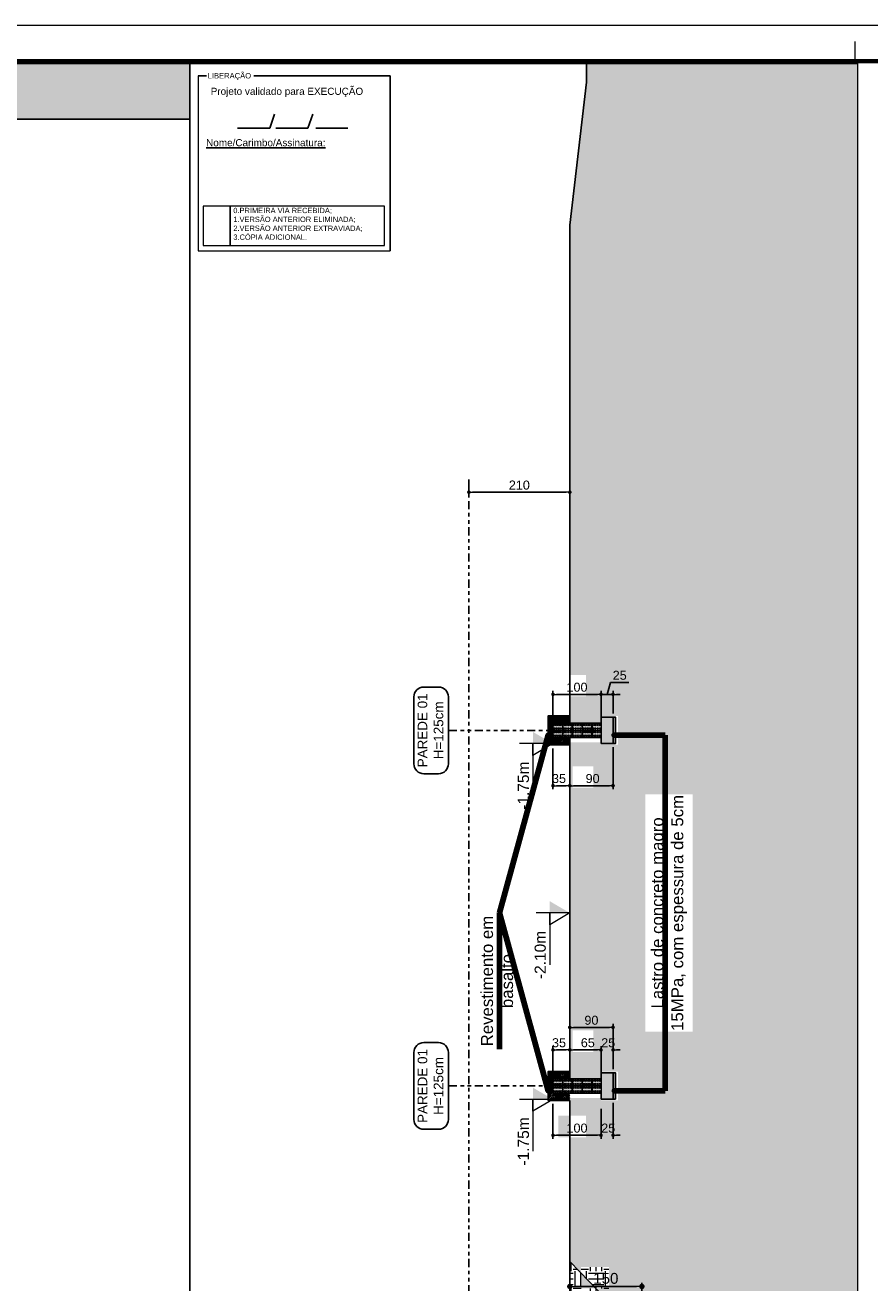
# Model space of a CAD drawing. Header units: millimetres. Extents: x 83 to 471, y -739 to 93.
# Tile 134 of 185: x 171 to 195, y -221 to -186. Entities that reach past the tile are written whole.
import ezdxf
from ezdxf.enums import TextEntityAlignment as Align

# ---------------------------------------------------------------- set-up
doc = ezdxf.new("R2010")
doc.units = ezdxf.units.MM
doc.linetypes.add('CYPE_RAYAPUNTOPUNTO', pattern=[0.45, 0.225, -0.075, 0, -0.075, 0, -0.075])
for name, color, linetype, lineweight in [('.', 7, 'Continuous', 5), ('__MAGNUS.Cota', 30, 'Continuous', 9), ('__MAGNUS.Margem', 7, 'Continuous', 70), ('__MAGNUS.Selo', 7, 'Continuous', 30), ('CORTE - RAMPA', 7, 'Continuous', 0), ('CORTE_COTAS_DAS_PLANTAS', 7, 'Continuous', 9), ('COTAS', 250, 'Continuous', 5), ('FUN_COTAS', 7, 'Continuous', 0), ('PA_NUM_ALTUR', 7, 'Continuous', 9), ('PECA_COMPLETA', 7, 'Continuous', 0), ('VIG_HATCH', 7, 'Continuous', 0)]:
    doc.layers.add(name, color=color, linetype=linetype, lineweight=lineweight)
doc.styles.add('Arial', font='arial.ttf')
doc.styles.add('Arial Narrow', font='ARIALN.TTF')
doc.dimstyles.new('Copy of UM_75.000000', dxfattribs={"dimtxt": 0.3, "dimasz": 0.15, "dimexe": 0.1, "dimexo": 0.3, "dimgap": 0.07, "dimtad": 1, "dimdec": 0, "dimlfac": 75, "dimzin": 0, "dimdsep": 46, "dimtxsty": 'Arial', "dimblk": 'DOT', "dimcen": 0.09, "dimdle": 0.1, "dimclrd": 30, "dimclre": 30, "dimclrt": 7, "dimadec": 1, "dimazin": 2, "dimtfac": 1, "dimtdec": 0, "dimtofl": 0, "dimtmove": 0, "dimatfit": 3, "dimldrblk": 'DOT', "dimfxl": 1, "dimtolj": 1, "dimarcsym": 0})

# ---------------------------------------------------------------- blocks, each defined once
blk = doc.blocks.new('*U1863')
at = {"layer": '__MAGNUS.Margem', "lineweight": 9}
blk.add_line((-1005.92, 828.72), (183.08, 828.72), dxfattribs=at)
at = {"layer": '__MAGNUS.Margem', "linetype": 'Continuous', "lineweight": 9}
blk.add_line((-1.92, 824.21), (-1.92, 818.72), dxfattribs=at)
at = {"layer": '__MAGNUS.Margem', "linetype": 'Continuous'}
blk.add_line((-980.92, 818.72), (173.08, 818.72), dxfattribs=at)
at = {"layer": '__MAGNUS.Selo', "style": 'Arial Narrow', "width": 1}
for tag, height, p in [('PROPRIETÁRIO', 3.4, (17.21, 48.91)), ('EDIFICAÇÃORESIDENCIAL', 3.4, (17.21, 40.61)), ('ESTRUTURAL', 3.4, (17.8, 20.69)), ('ANTEPROJETO', 2.43, (111.69, 13.5)), ('ARQ01/01', 5.5, (139.44, 9.5)), ('INDICADA', 2.43, (111.53, 8))]:
    blk.add_attdef(tag, text='', height=height, dxfattribs=at).set_placement(p, align=Align.MIDDLE_LEFT)
at = {"layer": '__MAGNUS.Selo', "lineweight": 30, "flags": 104}
for tag, p in [('ENDEREÇODAOBRA', (17.21, 33.54)), ('ENDEREÇODAOBRA', (17.21, 27.87)), ('TÍTULO', (17.21, 10.8))]:
    blk.add_attdef(tag, text='', height=3.4, dxfattribs=at).set_placement(p, align=Align.MIDDLE_LEFT)
blk = doc.blocks.new('_DOT')
at = {"layer": '__MAGNUS.Cota', "linetype": 'ByBlock'}
blk.add_line((-0.5, 0), (-1, 0), dxfattribs=at)
at = {"layer": '__MAGNUS.Cota', "linetype": 'ByBlock', "const_width": 0.5}
blk.add_lwpolyline([(-0.25, 0, 1), (0.25, 0, 1)], format="xyb", close=True, dxfattribs=at)
blk = doc.blocks.new('*D5159')
at = {"layer": 'COTAS', "color": 30, "lineweight": -2}
for p, q in [((10.542, 33.009), (10.542, 33.876)), ((11.408, 33.142), (11.408, 33.876)), ((10.642, 33.776), (11.308, 33.776))]:
    blk.add_line(p, q, dxfattribs=at)
at = {"layer": 'Defpoints', "color": 0}
for p in [(11.408, 33.776), (10.542, 32.909), (11.408, 33.042)]:
    blk.add_point(p, dxfattribs=at)
at = {"layer": 'COTAS', "color": 30, "linetype": 'ByBlock', "lineweight": -2, "xscale": 0.1, "yscale": 0.1, "zscale": 0.1, "rotation": 180}
blk.add_blockref('_DOT', (10.542, 33.776), dxfattribs=at)
at = {"layer": 'COTAS', "color": 30, "linetype": 'ByBlock', "lineweight": -2, "xscale": 0.1, "yscale": 0.1, "zscale": 0.1}
blk.add_blockref('_DOT', (11.408, 33.776), dxfattribs=at)
at = {"layer": 'COTAS', "color": 7, "insert": (11.042, 33.973), "char_height": 0.25, "attachment_point": 5, "style": 'Arial'}
blk.add_mtext('\\A1;65', dxfattribs=at)
blk = doc.blocks.new('*D5160')
at = {"layer": 'COTAS', "color": 30, "lineweight": -2}
for p, q in [((10.075, 32.275), (10.075, 31.308)), ((11.408, 32.141), (11.408, 31.308)), ((10.175, 31.408), (11.308, 31.408))]:
    blk.add_line(p, q, dxfattribs=at)
at = {"layer": 'Defpoints', "color": 0}
for p in [(10.075, 32.375), (11.408, 32.241), (11.408, 31.408)]:
    blk.add_point(p, dxfattribs=at)
at = {"layer": 'COTAS', "color": 30, "linetype": 'ByBlock', "lineweight": -2, "xscale": 0.1, "yscale": 0.1, "zscale": 0.1, "rotation": 180}
blk.add_blockref('_DOT', (10.075, 31.408), dxfattribs=at)
at = {"layer": 'COTAS', "color": 30, "linetype": 'ByBlock', "lineweight": -2, "xscale": 0.1, "yscale": 0.1, "zscale": 0.1}
blk.add_blockref('_DOT', (11.408, 31.408), dxfattribs=at)
at = {"layer": 'COTAS', "color": 7, "insert": (10.742, 31.605), "char_height": 0.25, "attachment_point": 5, "style": 'Arial'}
blk.add_mtext('\\A1;100', dxfattribs=at)
blk = doc.blocks.new('*D5161')
at = {"layer": 'COTAS', "color": 30, "lineweight": -2}
for p, q in [((10.542, 42.343), (10.542, 41.007)), ((11.742, 42.176), (11.742, 41.007)), ((10.642, 41.107), (11.642, 41.107))]:
    blk.add_line(p, q, dxfattribs=at)
at = {"layer": 'Defpoints', "color": 0}
for p in [(10.542, 42.443), (11.742, 42.276), (11.742, 41.107)]:
    blk.add_point(p, dxfattribs=at)
at = {"layer": 'COTAS', "color": 30, "linetype": 'ByBlock', "lineweight": -2, "xscale": 0.1, "yscale": 0.1, "zscale": 0.1, "rotation": 180}
blk.add_blockref('_DOT', (10.542, 41.107), dxfattribs=at)
at = {"layer": 'COTAS', "color": 30, "linetype": 'ByBlock', "lineweight": -2, "xscale": 0.1, "yscale": 0.1, "zscale": 0.1}
blk.add_blockref('_DOT', (11.742, 41.107), dxfattribs=at)
at = {"layer": 'COTAS', "color": 7, "insert": (11.175, 41.304), "char_height": 0.25, "attachment_point": 5, "style": 'Arial'}
blk.add_mtext('\\A1;90', dxfattribs=at)
blk = doc.blocks.new('*D5162')
at = {"layer": 'COTAS', "color": 30, "lineweight": -2}
for p, q in [((10.075, 42.875), (10.075, 43.739)), ((10.175, 43.639), (11.308, 43.639)), ((11.408, 43.009), (11.408, 43.739))]:
    blk.add_line(p, q, dxfattribs=at)
at = {"layer": 'Defpoints', "color": 0}
for p in [(11.408, 43.639), (10.075, 42.775), (11.408, 42.909)]:
    blk.add_point(p, dxfattribs=at)
at = {"layer": 'COTAS', "color": 30, "linetype": 'ByBlock', "lineweight": -2, "xscale": 0.1, "yscale": 0.1, "zscale": 0.1, "rotation": 180}
blk.add_blockref('_DOT', (10.075, 43.639), dxfattribs=at)
at = {"layer": 'COTAS', "color": 30, "linetype": 'ByBlock', "lineweight": -2, "xscale": 0.1, "yscale": 0.1, "zscale": 0.1}
blk.add_blockref('_DOT', (11.408, 43.639), dxfattribs=at)
at = {"layer": 'COTAS', "color": 7, "insert": (10.742, 43.837), "char_height": 0.25, "attachment_point": 5, "style": 'Arial'}
blk.add_mtext('\\A1;100', dxfattribs=at)
blk = doc.blocks.new('*D5163')
at = {"layer": 'COTAS', "color": 30, "lineweight": -2}
for p, q in [((10.075, 33.009), (10.075, 33.876)), ((10.542, 33.142), (10.542, 33.876)), ((10.175, 33.776), (10.442, 33.776))]:
    blk.add_line(p, q, dxfattribs=at)
at = {"layer": 'Defpoints', "color": 0}
for p in [(10.542, 33.776), (10.075, 32.909), (10.542, 33.042)]:
    blk.add_point(p, dxfattribs=at)
at = {"layer": 'COTAS', "color": 30, "linetype": 'ByBlock', "lineweight": -2, "xscale": 0.1, "yscale": 0.1, "zscale": 0.1, "rotation": 180}
blk.add_blockref('_DOT', (10.075, 33.776), dxfattribs=at)
at = {"layer": 'COTAS', "color": 30, "linetype": 'ByBlock', "lineweight": -2, "xscale": 0.1, "yscale": 0.1, "zscale": 0.1}
blk.add_blockref('_DOT', (10.542, 33.776), dxfattribs=at)
at = {"layer": 'COTAS', "color": 7, "insert": (10.242, 33.973), "char_height": 0.25, "attachment_point": 5, "style": 'Arial'}
blk.add_mtext('\\A1;35', dxfattribs=at)
blk = doc.blocks.new('*D5164')
at = {"layer": 'COTAS', "color": 30, "lineweight": -2}
for p, q in [((10.075, 42.142), (10.075, 41.007)), ((10.542, 42.009), (10.542, 41.007)), ((10.175, 41.107), (10.442, 41.107))]:
    blk.add_line(p, q, dxfattribs=at)
at = {"layer": 'Defpoints', "color": 0}
for p in [(10.075, 42.242), (10.542, 42.109), (10.542, 41.107)]:
    blk.add_point(p, dxfattribs=at)
at = {"layer": 'COTAS', "color": 30, "linetype": 'ByBlock', "lineweight": -2, "xscale": 0.1, "yscale": 0.1, "zscale": 0.1, "rotation": 180}
blk.add_blockref('_DOT', (10.075, 41.107), dxfattribs=at)
at = {"layer": 'COTAS', "color": 30, "linetype": 'ByBlock', "lineweight": -2, "xscale": 0.1, "yscale": 0.1, "zscale": 0.1}
blk.add_blockref('_DOT', (10.542, 41.107), dxfattribs=at)
at = {"layer": 'COTAS', "color": 7, "insert": (10.242, 41.304), "char_height": 0.25, "attachment_point": 5, "style": 'Arial'}
blk.add_mtext('\\A1;35', dxfattribs=at)
blk = doc.blocks.new('*D5165')
at = {"layer": 'COTAS', "color": 30, "lineweight": -2}
for p, q in [((7.742, 49.5), (7.742, 49.148)), ((7.842, 49.248), (10.442, 49.248)), ((10.542, 49.5), (10.542, 49.148))]:
    blk.add_line(p, q, dxfattribs=at)
at = {"layer": 'Defpoints', "color": 0}
for p in [(7.742, 49.6), (10.542, 49.6), (10.542, 49.248)]:
    blk.add_point(p, dxfattribs=at)
at = {"layer": 'COTAS', "color": 30, "linetype": 'ByBlock', "lineweight": -2, "xscale": 0.1, "yscale": 0.1, "zscale": 0.1, "rotation": 180}
blk.add_blockref('_DOT', (7.742, 49.248), dxfattribs=at)
at = {"layer": 'COTAS', "color": 30, "linetype": 'ByBlock', "lineweight": -2, "xscale": 0.1, "yscale": 0.1, "zscale": 0.1}
blk.add_blockref('_DOT', (10.542, 49.248), dxfattribs=at)
at = {"layer": 'COTAS', "color": 7, "insert": (9.142, 49.446), "char_height": 0.25, "attachment_point": 5, "style": 'Arial'}
blk.add_mtext('\\A1;210', dxfattribs=at)
blk = doc.blocks.new('DOT')
at = {"color": 0, "linetype": 'ByBlock'}
blk.add_line((-0.5, 0), (-1, 0), dxfattribs=at)
at = {"color": 0, "linetype": 'ByBlock', "const_width": 0.5}
blk.add_lwpolyline([(-0.25, 0, 1), (0.25, 0, 1)], format="xyb", close=True, dxfattribs=at)
blk = doc.blocks.new('*D5172')
at = {"layer": 'COTAS', "color": 30, "lineweight": -2}
for p, q in [((10.542, 27.161), (10.542, 27.312)), ((12.542, 26.141), (12.542, 27.312)), ((10.692, 27.212), (12.392, 27.212))]:
    blk.add_line(p, q, dxfattribs=at)
at = {"layer": 'Defpoints', "color": 0}
for p in [(12.542, 27.212), (10.542, 26.861), (12.542, 25.841)]:
    blk.add_point(p, dxfattribs=at)
at = {"layer": 'COTAS', "color": 30, "linetype": 'ByBlock', "lineweight": -2, "xscale": 0.15, "yscale": 0.15, "zscale": 0.15, "rotation": 180}
blk.add_blockref('_DOT', (10.542, 27.212), dxfattribs=at)
at = {"layer": 'COTAS', "color": 30, "linetype": 'ByBlock', "lineweight": -2, "xscale": 0.15, "yscale": 0.15, "zscale": 0.15}
blk.add_blockref('_DOT', (12.542, 27.212), dxfattribs=at)
at = {"layer": 'COTAS', "color": 7, "insert": (11.542, 27.435), "char_height": 0.3, "attachment_point": 5, "style": 'Arial'}
blk.add_mtext('\\A1;150', dxfattribs=at)
blk = doc.blocks.new('*D5183')
at = {"layer": 'COTAS', "color": 30, "lineweight": -2}
for p, q in [((11.408, 32.141), (11.408, 31.308)), ((11.742, 32.309), (11.742, 31.308)), ((11.308, 31.408), (11.208, 31.408)), ((11.842, 31.408), (11.942, 31.408))]:
    blk.add_line(p, q, dxfattribs=at)
at = {"layer": 'Defpoints', "color": 0}
for p in [(11.408, 32.241), (11.742, 32.409), (11.742, 31.408)]:
    blk.add_point(p, dxfattribs=at)
at = {"layer": 'COTAS', "color": 30, "linetype": 'ByBlock', "lineweight": -2, "xscale": 0.1, "yscale": 0.1, "zscale": 0.1}
blk.add_blockref('_DOT', (11.408, 31.408), dxfattribs=at)
at = {"layer": 'COTAS', "color": 30, "linetype": 'ByBlock', "lineweight": -2, "xscale": 0.1, "yscale": 0.1, "zscale": 0.1, "rotation": 180}
blk.add_blockref('_DOT', (11.742, 31.408), dxfattribs=at)
at = {"layer": 'COTAS', "color": 7, "insert": (11.608, 31.605), "char_height": 0.25, "attachment_point": 5, "style": 'Arial'}
blk.add_mtext('\\A1;25', dxfattribs=at)
blk = doc.blocks.new('*D5184')
at = {"layer": 'COTAS', "color": 30, "lineweight": -2}
for p, q in [((11.675, 43.972), (11.575, 43.639)), ((12.179, 43.972), (11.675, 43.972)), ((11.308, 43.639), (11.208, 43.639)), ((11.408, 43.009), (11.408, 43.739)), ((11.408, 43.639), (11.742, 43.639)), ((11.742, 43.109), (11.742, 43.739)), ((11.842, 43.639), (11.942, 43.639))]:
    blk.add_line(p, q, dxfattribs=at)
at = {"layer": 'Defpoints', "color": 0}
for p in [(11.742, 43.639), (11.742, 43.009), (11.408, 42.909)]:
    blk.add_point(p, dxfattribs=at)
at = {"layer": 'COTAS', "color": 30, "linetype": 'ByBlock', "lineweight": -2, "xscale": 0.1, "yscale": 0.1, "zscale": 0.1}
blk.add_blockref('_DOT', (11.408, 43.639), dxfattribs=at)
at = {"layer": 'COTAS', "color": 30, "linetype": 'ByBlock', "lineweight": -2, "xscale": 0.1, "yscale": 0.1, "zscale": 0.1, "rotation": 180}
blk.add_blockref('_DOT', (11.742, 43.639), dxfattribs=at)
at = {"layer": 'COTAS', "color": 7, "insert": (11.927, 44.169), "char_height": 0.25, "attachment_point": 5, "style": 'Arial'}
blk.add_mtext('\\A1;25', dxfattribs=at)
blk = doc.blocks.new('*D5185')
at = {"layer": 'COTAS', "color": 30, "lineweight": -2}
for p, q in [((11.408, 33.142), (11.408, 33.876)), ((11.742, 33.243), (11.742, 33.876)), ((11.308, 33.776), (11.208, 33.776)), ((11.842, 33.776), (11.942, 33.776))]:
    blk.add_line(p, q, dxfattribs=at)
at = {"layer": 'Defpoints', "color": 0}
for p in [(11.742, 33.776), (11.408, 33.042), (11.742, 33.143)]:
    blk.add_point(p, dxfattribs=at)
at = {"layer": 'COTAS', "color": 30, "linetype": 'ByBlock', "lineweight": -2, "xscale": 0.1, "yscale": 0.1, "zscale": 0.1}
blk.add_blockref('_DOT', (11.408, 33.776), dxfattribs=at)
at = {"layer": 'COTAS', "color": 30, "linetype": 'ByBlock', "lineweight": -2, "xscale": 0.1, "yscale": 0.1, "zscale": 0.1, "rotation": 180}
blk.add_blockref('_DOT', (11.742, 33.776), dxfattribs=at)
at = {"layer": 'COTAS', "color": 7, "insert": (11.608, 33.973), "char_height": 0.25, "attachment_point": 5, "style": 'Arial'}
blk.add_mtext('\\A1;25', dxfattribs=at)
blk = doc.blocks.new('*D5186')
at = {"layer": 'COTAS', "color": 30, "lineweight": -2}
for p, q in [((10.542, 33.009), (10.542, 34.5)), ((10.642, 34.4), (11.642, 34.4)), ((11.742, 33.243), (11.742, 34.5))]:
    blk.add_line(p, q, dxfattribs=at)
at = {"layer": 'Defpoints', "color": 0}
for p in [(11.742, 34.4), (10.542, 32.909), (11.742, 33.143)]:
    blk.add_point(p, dxfattribs=at)
at = {"layer": 'COTAS', "color": 30, "linetype": 'ByBlock', "lineweight": -2, "xscale": 0.1, "yscale": 0.1, "zscale": 0.1, "rotation": 180}
blk.add_blockref('_DOT', (10.542, 34.4), dxfattribs=at)
at = {"layer": 'COTAS', "color": 30, "linetype": 'ByBlock', "lineweight": -2, "xscale": 0.1, "yscale": 0.1, "zscale": 0.1}
blk.add_blockref('_DOT', (11.742, 34.4), dxfattribs=at)
at = {"layer": 'COTAS', "color": 7, "insert": (11.142, 34.597), "char_height": 0.25, "attachment_point": 5, "style": 'Arial'}
blk.add_mtext('\\A1;90', dxfattribs=at)
blk = doc.blocks.new('G$C27B5013C')
at = {"lineweight": 5}
for p, q in [((-0.805, 0), (-0.805, -0.15)), ((-0.8, 0), (-0.8, -0.15)), ((-0.795, 0), (-0.795, -0.15)), ((-0.605, 0), (-0.605, -0.15)), ((-0.6, 0), (-0.6, -0.15)), ((-0.595, 0), (-0.595, -0.15)), ((-0.4, 0), (-0.4, -0.15)), ((-0.4, 0), (-0.4, -0.15)), ((-0.4, 0), (-0.4, -0.15)), ((-0.395, 0), (-0.395, -0.15)), ((-0.39, 0), (-0.39, -0.15)), ((-0.195, 0), (-0.195, -0.15)), ((-0.195, 0), (-0.195, -0.15)), ((-0.195, 0), (-0.195, -0.15)), ((-0.19, 0), (-0.19, -0.15)), ((-0.185, 0), (-0.185, -0.15)), ((-0.805, -0.15), (-0.805, -0.3)), ((-0.8, -0.15), (-0.8, -0.3)), ((-0.795, -0.15), (-0.795, -0.3)), ((-0.605, -0.15), (-0.605, -0.3)), ((-0.6, -0.15), (-0.6, -0.3)), ((-0.595, -0.15), (-0.595, -0.3)), ((-0.4, -0.15), (-0.4, -0.3)), ((-0.4, -0.15), (-0.4, -0.3)), ((-0.4, -0.15), (-0.4, -0.3)), ((-0.395, -0.15), (-0.395, -0.3)), ((-0.39, -0.15), (-0.39, -0.3)), ((-0.195, -0.15), (-0.195, -0.3)), ((-0.195, -0.15), (-0.195, -0.3)), ((-0.195, -0.15), (-0.195, -0.3)), ((-0.19, -0.15), (-0.19, -0.3)), ((-0.185, -0.15), (-0.185, -0.3))]:
    blk.add_line(p, q, dxfattribs=at)
for points in [[(-1, 0), (0, 0), (0, -0.15), (-1, -0.15)], [(-1, -0.15), (0, -0.15), (0, -0.3), (-1, -0.3)]]:
    blk.add_lwpolyline(points, close=True, dxfattribs=at)
for centre in [(-0.974, -0.038), (-0.974, -0.112), (-0.974, -0.188), (-0.974, -0.262), (-0.927, -0.038), (-0.927, -0.112), (-0.927, -0.188), (-0.927, -0.262), (-0.879, -0.038), (-0.879, -0.112), (-0.879, -0.188), (-0.879, -0.262), (-0.831, -0.038), (-0.831, -0.112), (-0.831, -0.188), (-0.831, -0.262), (-0.774, -0.038), (-0.774, -0.112), (-0.774, -0.188), (-0.774, -0.262), (-0.727, -0.038), (-0.727, -0.112), (-0.727, -0.188), (-0.727, -0.262), (-0.679, -0.038), (-0.679, -0.112), (-0.679, -0.188), (-0.679, -0.262), (-0.631, -0.038), (-0.631, -0.112), (-0.631, -0.188), (-0.631, -0.262), (-0.574, -0.038), (-0.574, -0.112), (-0.574, -0.188), (-0.574, -0.262), (-0.527, -0.038), (-0.527, -0.112), (-0.527, -0.188), (-0.527, -0.262), (-0.479, -0.038), (-0.479, -0.112), (-0.479, -0.188), (-0.479, -0.262), (-0.431, -0.038), (-0.431, -0.112), (-0.431, -0.188), (-0.431, -0.262), (-0.369, -0.038), (-0.369, -0.112), (-0.369, -0.188), (-0.369, -0.262), (-0.322, -0.038), (-0.322, -0.112), (-0.322, -0.188), (-0.322, -0.262), (-0.274, -0.038), (-0.274, -0.112), (-0.274, -0.188), (-0.274, -0.262), (-0.226, -0.038), (-0.226, -0.112), (-0.226, -0.188), (-0.226, -0.262), (-0.164, -0.038), (-0.164, -0.112), (-0.164, -0.188), (-0.164, -0.262), (-0.117, -0.038), (-0.117, -0.112), (-0.117, -0.188), (-0.117, -0.262), (-0.069, -0.038), (-0.069, -0.112), (-0.069, -0.188), (-0.069, -0.262), (-0.021, -0.038), (-0.021, -0.112), (-0.021, -0.188), (-0.021, -0.262)]:
    blk.add_circle(centre, 0.0164, dxfattribs=at)
blk = doc.blocks.new('G$CD2CF6E9E')
for p, q in [((1, 0.05), (1, 0.3)), ((1, 0.3), (1.25, 0.3)), ((1.25, 0.3), (1.25, -0.5)), ((0.35, 0.2), (0.35, 0.05)), ((0, -0.4), (0, -0.25)), ((1, -0.5), (1, -0.25)), ((1.25, -0.5), (1, -0.5))]:
    blk.add_line(p, q)
blk.add_lwpolyline([(1.25, -0.5), (1.25, 0.3), (1.3, 0.3), (1.3, -0.5)], close=True)
for points in [[(0.35, 0.2), (-0.1, 0.2), (-0.1, -0.4), (0, -0.4)], [(1, 0.05), (0, 0.05), (0, -0.25), (1, -0.25)]]:
    blk.add_lwpolyline(points)
blk.add_blockref('G$C27B5013C', (1, 0.05))
blk = doc.blocks.new('G$C706CCFBA')
at = {"lineweight": 5}
for p, q in [((-1, 0), (-1, -0.15)), ((-0.805, 0), (-0.805, -0.15)), ((-0.8, 0), (-0.8, -0.15)), ((-0.795, 0), (-0.795, -0.15)), ((-0.605, 0), (-0.605, -0.15)), ((-0.6, 0), (-0.6, -0.15)), ((-0.595, 0), (-0.595, -0.15)), ((-0.4, 0), (-0.4, -0.15)), ((-0.4, 0), (-0.4, -0.15)), ((-0.395, 0), (-0.395, -0.15)), ((-0.39, 0), (-0.39, -0.15)), ((-0.195, 0), (-0.195, -0.15)), ((-0.195, 0), (-0.195, -0.15)), ((-0.19, 0), (-0.19, -0.15)), ((-0.185, 0), (-0.185, -0.15))]:
    blk.add_line(p, q, dxfattribs=at)
blk.add_lwpolyline([(-1, 0), (0, 0), (0, -0.15), (-1, -0.15)], close=True, dxfattribs=at)
for centre in [(-0.974, -0.038), (-0.974, -0.112), (-0.927, -0.038), (-0.927, -0.112), (-0.879, -0.038), (-0.879, -0.112), (-0.831, -0.038), (-0.831, -0.112), (-0.774, -0.038), (-0.774, -0.112), (-0.727, -0.038), (-0.727, -0.112), (-0.679, -0.038), (-0.679, -0.112), (-0.631, -0.038), (-0.631, -0.112), (-0.574, -0.038), (-0.574, -0.112), (-0.527, -0.038), (-0.527, -0.112), (-0.479, -0.038), (-0.479, -0.112), (-0.431, -0.038), (-0.431, -0.112), (-0.369, -0.038), (-0.369, -0.112), (-0.322, -0.038), (-0.322, -0.112), (-0.274, -0.038), (-0.274, -0.112), (-0.226, -0.038), (-0.226, -0.112), (-0.164, -0.038), (-0.164, -0.112), (-0.117, -0.038), (-0.117, -0.112), (-0.069, -0.038), (-0.069, -0.112), (-0.021, -0.038), (-0.021, -0.112)]:
    blk.add_circle(centre, 0.0164, dxfattribs=at)
blk = doc.blocks.new('G$C6823C163')
for p, q in [((1, 13.001), (1, 13.176)), ((1, 13.176), (1.25, 13.176)), ((1.25, 13.176), (1.25, 12.626)), ((1, 12.626), (1, 12.801)), ((1.25, 12.626), (1, 12.626)), ((1, 5.601), (1, 5.776)), ((1, 5.776), (1.25, 5.776)), ((1.25, 5.776), (1.25, 5.226)), ((1, 5.226), (1, 5.401)), ((1.25, 5.226), (1, 5.226))]:
    blk.add_line(p, q)
for points in [[(0.35, 13.201), (-0.1, 13.201), (-0.1, 12.601), (0.35, 12.601)], [(1, 13.051), (0, 13.051), (0, 12.751), (1, 12.751)], [(0.35, 5.801), (-0.1, 5.801), (-0.1, 5.201), (0.35, 5.201)], [(1, 5.651), (0, 5.651), (0, 5.351), (1, 5.351)]]:
    blk.add_lwpolyline(points)
for points in [[(1.25, 12.626), (1.25, 13.176), (1.3, 13.176), (1.3, 12.626)], [(1.25, 5.226), (1.25, 5.776), (1.3, 5.776), (1.3, 5.226)], [(1.85, -0.8), (1.55, -0.8), (1.55, -0.35), (0, -0.35), (0, 0), (1.55, 0), (1.55, 0.3), (1.85, 0.3), (1.85, 0.1), (1.85, -0.5)]]:
    blk.add_lwpolyline(points, close=True)
for name, p in [('G$C706CCFBA', (1, 13.051)), ('G$C706CCFBA', (1, 12.901)), ('G$C706CCFBA', (1, 5.651)), ('G$C706CCFBA', (1, 5.501)), ('G$CD2CF6E9E', (-0.45, -1.203)), ('G$CD2CF6E9E', (-0.9, -2.401)), ('G$CD2CF6E9E', (-1.35, -3.6)), ('G$CD2CF6E9E', (-1.8, -5.186))]:
    blk.add_blockref(name, p)
blk = doc.blocks.new('ERER')
at = {"layer": '.', "true_color": 0xffffff}
h = blk.add_hatch(color=7, dxfattribs=at)
h.dxf.hatch_style = 1
h.paths.add_polyline_path([(0, 1.542), (79.365, 1.542), (79.365, 0), (0, 0), (0, 1.542)])
blk.add_lwpolyline([(0, 1.542), (79.365, 1.542), (79.365, 0), (0, 0)], close=True)
blk = doc.blocks.new('CORTEA-A')
at = {"layer": '.', "true_color": 0x939598}
h = blk.add_hatch(dxfattribs=at)
h.set_pattern_fill('EARTH', color=252, scale=0.1333)
h.paths.add_polyline_path([(18.528, 61.143), (18.528, 0), (7.542, 0), (7.542, 3.243), (8.208, 3.243), (7.742, 3.51), (7.742, 13.708), (8.208, 13.708), (8.208, 13.975), (9.408, 15.018), (9.408, 17.86), (9.408, 17.86), (9.408, 18.927), (9.408, 18.927), (12.542, 22.127), (12.542, 24.375), (12.608, 24.375), (12.608, 25.842), (12.542, 25.842), (10.542, 27.908), (10.542, 32.442), (11.408, 32.442), (11.408, 32.376), (11.875, 32.375), (11.875, 33.176), (11.408, 33.176), (11.408, 32.909), (10.542, 32.909), (10.542, 42.309), (11.408, 42.309), (11.408, 42.242), (11.875, 42.242), (11.875, 43.042), (11.408, 43.042), (11.408, 42.775), (10.542, 42.775), (10.542, 56.66), (11.008, 60.631), (11.008, 61.143), (18.528, 61.143)], is_closed=False)
h.paths.add_polyline_path([(10.225, 31.947), (10.991, 31.947), (10.991, 31.354), (10.225, 31.354)])
h.paths.add_polyline_path([(9.072, 17.183), (9.408, 17.183), (9.408, 16.59), (9.072, 16.59)])
h.paths.add_polyline_path([(10.857, 27.751), (11.626, 27.751), (11.626, 27.158), (10.857, 27.158)])
h.paths.add_polyline_path([(12.078, 26.965), (12.644, 26.965), (12.644, 26.371), (12.078, 26.371)], flags=16)
h.paths.add_polyline_path([(10.542, 44.179), (10.991, 44.179), (10.991, 43.586), (10.542, 43.586)], flags=16)
h.paths.add_polyline_path([(12.635, 34.284), (12.635, 40.867), (13.951, 40.867), (13.951, 34.284)], flags=16)
h.paths.add_polyline_path([(12.635, 18.33), (12.635, 24.912), (13.951, 24.912), (13.951, 18.33)], flags=16)
h.paths.add_polyline_path([(10.624, 34.314), (11.193, 34.314), (11.193, 33.722), (10.624, 33.722)], flags=16)
h.paths.add_polyline_path([(10.624, 41.645), (11.193, 41.645), (11.193, 41.053), (10.624, 41.053)], flags=16)
h.paths.add_polyline_path([(14.637, 18.288), (14.637, 24.954), (16.424, 24.954), (16.424, 18.288)], flags=16)
at = {"layer": '.'}
h = blk.add_hatch(dxfattribs=at)
h.set_pattern_fill('ANSI31', color=256, scale=0.01)
h.paths.add_polyline_path([(10.075, 25.175), (10.075, 25.442), (10.542, 25.442), (10.542, 25.575), (9.942, 25.575), (9.942, 25.175), (10.075, 25.175)], is_closed=False)
h.paths.add_polyline_path([(10.075, 24.775), (10.075, 25.175), (9.942, 25.175), (9.942, 24.775), (10.075, 24.775)], is_closed=False)
h.paths.add_polyline_path([(9.942, 32.642), (10.075, 32.642), (10.075, 32.976), (10.542, 32.976), (10.542, 33.176), (9.942, 33.176), (9.942, 32.642)], is_closed=False)
h.paths.add_polyline_path([(10.075, 32.642), (9.942, 32.642), (9.942, 32.376), (10.542, 32.376), (10.542, 32.576), (10.075, 32.576), (10.075, 32.642)], is_closed=False)
h.paths.add_polyline_path([(9.942, 43.043), (9.942, 42.509), (10.075, 42.509), (10.075, 42.775), (10.542, 42.775), (10.542, 43.043), (9.942, 43.043)], is_closed=False)
h.paths.add_polyline_path([(10.075, 42.509), (9.942, 42.509), (9.942, 42.243), (10.542, 42.243), (10.542, 42.443), (10.075, 42.443), (10.075, 42.509)], is_closed=False)
h.paths.add_polyline_path([(9.475, 23.905), (9.942, 23.905), (9.942, 24.105), (9.342, 24.105), (9.342, 23.305), (9.475, 23.305), (9.475, 23.905)], is_closed=False)
h.paths.add_polyline_path([(9.342, 22.307), (9.342, 22.507), (8.742, 22.507), (8.742, 21.974), (8.875, 21.974), (8.875, 22.307), (9.342, 22.307)], is_closed=False)
h.paths.add_polyline_path([(8.742, 21.974), (8.742, 21.707), (8.875, 21.707), (8.875, 21.974), (8.742, 21.974)], is_closed=False)
h.paths.add_polyline_path([(8.275, 20.708), (8.742, 20.708), (8.742, 20.908), (8.142, 20.908), (8.142, 20.375), (8.275, 20.375), (8.275, 20.708)], is_closed=False)
h.paths.add_polyline_path([(8.275, 20.375), (8.142, 20.375), (8.142, 20.108), (8.275, 20.108), (8.275, 20.375)], is_closed=False)
h.paths.add_polyline_path([(7.742, 18.793), (7.742, 18.593), (8.142, 18.593), (8.142, 18.793), (7.742, 18.793)], is_closed=False)
h.paths.add_polyline_path([(7.742, 18.593), (7.742, 18.793), (7.542, 18.793), (7.542, 18.26), (7.675, 18.26), (7.675, 18.593), (7.742, 18.593)], is_closed=False)
h.paths.add_polyline_path([(7.542, 18.26), (7.542, 17.993), (7.675, 17.993), (7.675, 18.26), (7.542, 18.26)], is_closed=False)
at = {"layer": '.', "true_color": 0x656565}
h = blk.add_hatch(color=251, dxfattribs=at)
h.dxf.hatch_style = 1
h.paths.add_polyline_path([(11.808, 43.009), (11.742, 43.009), (11.742, 42.276), (11.808, 42.276), (11.808, 43.009)], is_closed=False)
h.paths.add_polyline_path([(11.808, 33.143), (11.742, 33.143), (11.742, 32.409), (11.808, 32.409), (11.808, 33.143)], is_closed=False)
h.paths.add_polyline_path([(12.608, 25.842), (12.542, 25.842), (12.542, 24.375), (12.608, 24.375), (12.608, 25.842)], is_closed=False)
h.paths.add_polyline_path([(10.542, 21.574), (10.609, 21.574), (10.608, 22.64), (10.542, 22.64), (10.542, 21.574)], is_closed=False)
h.paths.add_polyline_path([(9.342, 17.86), (9.408, 17.86), (9.408, 18.927), (9.342, 18.927), (9.342, 17.86)], is_closed=False)
h.paths.add_polyline_path([(11.141, 24.238), (11.208, 24.238), (11.209, 23.172), (11.142, 23.172), (11.141, 24.238)], is_closed=False)
h.paths.add_polyline_path([(9.942, 19.975), (10.009, 19.975), (10.008, 21.042), (9.941, 21.042), (9.942, 19.975)], is_closed=False)
at = {"layer": '.', "true_color": 0x760505}
h = blk.add_hatch(dxfattribs=at)
h.set_pattern_fill('EARTH', color=16, scale=0.066667)
h.set_pattern_definition([(0, (-244.7504, -14.0911), (0.4233333, 0.4233333), [0.4233333, -0.4233333]), (0, (-244.7504, -13.93234), (0.4233333, 0.4233333), [0.4233333, -0.4233333]), (0, (-244.7504, -13.7736), (0.4233333, 0.4233333), [0.4233333, -0.4233333]), (90, (-244.6975, -13.72067), (-0.4233333, 0.4233333), [0.4233333, -0.4233333]), (90, (-244.53874, -13.72067), (-0.4233333, 0.4233333), [0.4233333, -0.4233333]), (90, (-244.38, -13.72067), (-0.4233333, 0.4233333), [0.4233333, -0.4233333])])
h.paths.add_polyline_path([(10.542, 27.908), (10.542, 25.441), (12.142, 25.441), (12.142, 25.908), (12.542, 25.908), (10.542, 27.908)], is_closed=False)
h.paths.add_polyline_path([(9.342, 23.305), (9.342, 22.307), (10.208, 22.307), (10.208, 22.64), (12.542, 22.64), (12.542, 24.375), (12.142, 24.375), (12.142, 24.975), (10.075, 24.975), (10.075, 24.775), (9.942, 24.775), (9.942, 23.905), (10.808, 23.905), (10.808, 24.238), (11.208, 24.238), (11.208, 23.171), (10.808, 23.171), (10.808, 23.505), (9.475, 23.505), (9.475, 23.305), (9.342, 23.305)], is_closed=False)
h.paths.add_polyline_path([(8.142, 18.593), (9.008, 18.593), (9.008, 18.927), (9.408, 18.927), (12.542, 22.127), (12.542, 22.64), (10.608, 22.64), (10.608, 21.574), (10.208, 21.574), (10.208, 21.907), (8.875, 21.907), (8.875, 21.707), (8.742, 21.707), (8.742, 20.708), (9.608, 20.708), (9.608, 21.042), (10.008, 21.042), (10.008, 19.975), (9.608, 19.975), (9.608, 20.308), (8.275, 20.308), (8.275, 20.108), (8.142, 20.108), (8.142, 18.593)], is_closed=False)
h.paths.add_polyline_path([(8.208, 13.975), (9.408, 15.018), (9.408, 17.86), (9.008, 17.86), (9.008, 18.193), (7.675, 18.193), (7.675, 17.993), (7.542, 17.993), (7.542, 13.975), (8.208, 13.975)], is_closed=False)
h.paths.add_polyline_path([(9.072, 17.183), (9.196, 17.183), (9.196, 16.59), (9.072, 16.59)], flags=16)
h.paths.add_polyline_path([(10.857, 27.751), (11.626, 27.751), (11.626, 27.158), (10.857, 27.158)])
h.paths.add_polyline_path([(10.024, 24.758), (10.593, 24.758), (10.593, 24.166), (10.024, 24.166)], flags=16)
h.paths.add_polyline_path([(8.824, 21.562), (9.393, 21.562), (9.393, 20.97), (8.824, 20.97)], flags=16)
h.paths.add_polyline_path([(7.959, 17.183), (8.725, 17.183), (8.725, 16.59), (7.959, 16.59)], flags=16)
h.paths.add_polyline_path([(8.159, 16.511), (8.925, 16.511), (8.925, 15.918), (8.159, 15.918)], flags=16)
h.paths.add_polyline_path([(10.657, 26.964), (11.426, 26.964), (11.426, 26.371), (10.657, 26.371)], flags=16)
at = {"layer": 'COTAS'}
h = blk.add_hatch(color=256, dxfattribs=at)
h.dxf.hatch_style = 1
h.paths.add_polyline_path([(9.518, 42.6), (10.075, 42.273), (9.518, 42.273), (9.518, 42.6)])
h = blk.add_hatch(color=256, dxfattribs=at)
h.dxf.hatch_style = 1
h.paths.add_polyline_path([(9.985, 37.902), (10.542, 37.576), (9.985, 37.576), (9.985, 37.902)])
h = blk.add_hatch(color=256, dxfattribs=at)
h.dxf.hatch_style = 1
h.paths.add_polyline_path([(9.518, 32.729), (10.075, 32.402), (9.518, 32.402), (9.518, 32.729)])
at = {"layer": 'VIG_HATCH', "true_color": 0xffe0e0}
h = blk.add_hatch(color=254, dxfattribs=at)
h.dxf.hatch_style = 1
h.paths.add_polyline_path([(11.742, 43.009), (11.408, 43.009), (11.408, 42.843), (10.075, 42.843), (10.075, 42.443), (11.408, 42.443), (11.408, 42.276), (11.742, 42.276), (11.742, 43.009)], is_closed=False)
h.paths.add_polyline_path([(10.075, 42.443), (11.408, 42.443), (11.408, 42.443), (10.075, 42.443), (10.075, 42.443)], is_closed=False, flags=16)
h.paths.add_polyline_path([(11.742, 33.143), (11.408, 33.143), (11.408, 32.976), (10.075, 32.976), (10.075, 32.576), (11.408, 32.576), (11.408, 32.409), (11.742, 32.409), (11.742, 33.143)], is_closed=False)
h.paths.add_polyline_path([(10.075, 32.642), (11.408, 32.642), (11.408, 32.642), (10.075, 32.642), (10.075, 32.642)], is_closed=False)
h.paths.add_polyline_path([(12.542, 25.175), (12.542, 25.842), (12.142, 25.842), (12.142, 25.442), (10.075, 25.442), (10.075, 25.175), (12.542, 25.175)], is_closed=False)
h.paths.add_polyline_path([(12.542, 25.175), (10.075, 25.175), (10.075, 24.975), (12.142, 24.975), (12.142, 24.375), (12.542, 24.375), (12.542, 25.175)], is_closed=False)
for p, q in [((0, 0), (0, 61.143)), ((11.008, 60.631), (11.008, 61.143)), ((11.008, 60.631), (10.542, 56.66)), ((10.542, 42.775), (10.542, 56.66)), ((10.542, 32.909), (10.542, 42.443)), ((10.542, 25.442), (10.542, 32.375)), ((12.542, 25.842), (10.542, 27.908)), ((12.542, 25.841), (10.542, 27.908))]:
    blk.add_line(p, q)
at = {"linetype": 'CYPE_RAYAPUNTOPUNTO'}
for p, q in [((7.742, 13.975), (7.742, 49.6)), ((7.182, 42.642), (11.408, 42.642)), ((7.182, 32.775), (11.408, 32.775))]:
    blk.add_line(p, q, dxfattribs=at)
for points in [[(6.488, 43.844), (6.901, 43.844, -0.414214), (7.173, 43.572), (7.173, 41.712, -0.414214), (6.901, 41.44), (6.488, 41.44, -0.414214), (6.216, 41.712), (6.216, 43.572, -0.414214)], [(6.488, 33.977), (6.901, 33.977, -0.414214), (7.173, 33.705), (7.173, 31.845, -0.414214), (6.901, 31.573), (6.488, 31.573, -0.414214), (6.216, 31.845), (6.216, 33.705, -0.414214)]]:
    blk.add_lwpolyline(points, format="xyb", close=True)
at = {"layer": 'COTAS'}
for p, q in [((10.075, 42.273), (9.147, 42.273)), ((9.518, 42.273), (9.518, 40.836)), ((10.075, 42.273), (9.518, 41.946)), ((9.518, 41.946), (9.518, 42.273)), ((10.542, 37.576), (9.613, 37.576)), ((9.985, 37.576), (9.985, 36.139)), ((10.542, 37.576), (9.985, 37.249)), ((9.985, 37.249), (9.985, 37.576)), ((10.075, 32.402), (9.147, 32.402)), ((9.518, 32.402), (9.518, 30.965)), ((10.075, 32.402), (9.518, 32.075)), ((9.518, 32.075), (9.518, 32.402))]:
    blk.add_line(p, q, dxfattribs=at)
at = {"xscale": 1.333333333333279, "yscale": 1.333333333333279, "zscale": 1.333333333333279}
blk.add_blockref('G$C6823C163', (10.075, 25.441), dxfattribs=at)
at = {"layer": 'CORTE - RAMPA', "style": 'Arial'}
for s, p in [('-1.75m', (9.408, 40.437)), ('-2.10m', (9.874, 35.739)), ('-1.75m', (9.408, 30.566))]:
    blk.add_text(s, height=0.308, rotation=90, dxfattribs=at).set_placement(p)
at = {"layer": 'CORTE_COTAS_DAS_PLANTAS', "char_height": 0.33332, "attachment_point": 2, "rotation": 90, "style": 'Arial'}
for s, insert, width in [('Lastro de concreto magro 15MPa, com espessura de 5cm', (12.802, 37.576), 6.63782), ('Revestimento em basalto', (8.078, 35.686), 4.39585)]:
    blk.add_mtext(s, dxfattribs=dict(at, insert=insert, width=width))
at = {"layer": 'FUN_COTAS', "char_height": 0.2667, "width": 2.33372, "attachment_point": 2, "rotation": 90, "style": 'Arial'}
for insert in [(6.32, 42.642), (6.32, 32.775)]:
    blk.add_mtext('PAREDE 01\\PH=125cm', dxfattribs=dict(at, insert=insert))
at = {"layer": 'COTAS'}
for base, p1, p2, override, picture, middle in [((10.542, 49.248), (7.742, 49.6), (10.542, 49.6), {"dimtxt": 0.25, "dimasz": 0.1, "dimexo": 0.1, "dimtxsty": 'Arial', "dimldrblk": 'DOT'}, '*D5165', (9.142, 49.446)), ((11.742, 43.639), (11.408, 42.909), (11.742, 43.009), {"dimtxt": 0.25, "dimasz": 0.1, "dimexo": 0.1, "dimtmove": 1}, '*D5184', (11.745, 44.169)), ((11.408, 43.639), (10.075, 42.775), (11.408, 42.909), {"dimtxt": 0.25, "dimasz": 0.1, "dimexo": 0.1}, '*D5162', (10.742, 43.837)), ((11.742, 34.4), (10.542, 32.909), (11.742, 33.143), {"dimtxt": 0.25, "dimasz": 0.1, "dimexo": 0.1, "dimtxsty": 'Arial', "dimtmove": 1, "dimldrblk": 'DOT'}, '*D5186', (11.142, 34.597)), ((11.408, 31.408), (10.075, 32.375), (11.408, 32.241), {"dimtxt": 0.25, "dimasz": 0.1, "dimexo": 0.1}, '*D5160', (10.742, 31.605))]:
    dim = blk.add_linear_dim(base=base, p1=p1, p2=p2, dimstyle='Copy of UM_75.000000', override=override, dxfattribs=at)
    dim.commit()
    dim.dimension.update_dxf_attribs({"geometry": picture, "text_midpoint": middle})
for base, p1, p2, override, picture, middle in [((10.542, 41.107), (10.075, 42.242), (10.542, 42.109), {"dimtxt": 0.25, "dimasz": 0.1, "dimexo": 0.1}, '*D5164', (10.242, 41.107)), ((11.742, 41.107), (10.542, 42.443), (11.742, 42.276), {"dimtxt": 0.25, "dimasz": 0.1, "dimexo": 0.1}, '*D5161', (11.175, 41.107)), ((10.542, 33.776), (10.075, 32.909), (10.542, 33.042), {"dimtxt": 0.25, "dimasz": 0.1, "dimexo": 0.1}, '*D5163', (10.242, 33.776)), ((11.408, 33.776), (10.542, 32.909), (11.408, 33.042), {"dimtxt": 0.25, "dimasz": 0.1, "dimexo": 0.1}, '*D5159', (11.042, 33.776)), ((11.742, 33.776), (11.408, 33.042), (11.742, 33.143), {"dimtxt": 0.25, "dimasz": 0.1, "dimexo": 0.1, "dimtmove": 1}, '*D5185', (11.608, 33.776)), ((11.742, 31.408), (11.408, 32.241), (11.742, 32.409), {"dimtxt": 0.25, "dimasz": 0.1, "dimexo": 0.1, "dimtmove": 1}, '*D5183', (11.608, 31.408))]:
    dim = blk.add_linear_dim(base=base, p1=p1, p2=p2, dimstyle='Copy of UM_75.000000', override=override, dxfattribs=at)
    dim.commit()
    dim.dimension.update_dxf_attribs({"geometry": picture, "text_midpoint": middle, "dimtype": 160})
dim = blk.add_linear_dim(base=(12.542, 27.212), p1=(10.542, 26.861), p2=(12.542, 25.841), dimstyle='Copy of UM_75.000000', dxfattribs=at)
dim.commit()
dim.dimension.update_dxf_attribs({"geometry": '*D5172', "text_midpoint": (11.542, 27.435)})
for points in [[(9.942, 42.509), (8.592, 37.576)], [(11.769, 42.509), (13.19, 42.509), (13.19, 35.968)], [(11.776, 32.642), (13.19, 32.642), (13.19, 39.183)], [(9.942, 32.642), (8.592, 37.576), (8.592, 33.797)]]:
    blk.add_leader(points, dimstyle='Copy of UM_75.000000', override={"dimscale": 1, "dimtxt": 0.3, "dimasz": 0.15, "dimgap": 0.07, "dimtad": 0, "dimtxsty": 'Arial', "dimclrd": 30, "dimlwd": 65534}, dxfattribs=at)

msp = doc.modelspace()

# ---------------------------------------------------------------- linework, layer by layer
for p, q in [((176.22332, -187.13984), (176.45395, -187.13984)), ((177.76646, -187.13984), (181.54696, -187.13984)), ((181.54696, -187.13984), (181.54696, -191.99294)), ((178.3356, -188.2063), (178.20513, -188.5961)), ((179.39783, -188.2063), (179.26737, -188.5961)), ((177.31541, -188.5961), (178.20513, -188.5961)), ((178.37764, -188.5961), (179.26737, -188.5961)), ((179.48626, -188.5961), (180.37598, -188.5961))]:
    msp.add_line(p, q)
at = {"layer": 'PA_NUM_ALTUR'}
for p, q in [((176.22332, -187.13984), (176.22332, -191.99294)), ((176.22332, -191.99294), (181.54696, -191.99294))]:
    msp.add_line(p, q, dxfattribs=at)
at = {"layer": 'PECA_COMPLETA'}
for points in [[(194.51797, -268.14062), (96.62457, -268.14062), (96.62457, -186.80044), (194.51797, -186.80044)], [(177.11104, -190.76085), (176.3549, -190.76085), (176.3549, -191.8533), (177.11104, -191.8533)], [(181.39326, -190.76085), (177.11104, -190.76085), (177.11104, -191.8533), (181.39326, -191.8533)]]:
    msp.add_lwpolyline(points, close=True, dxfattribs=at)

# ---------------------------------------------------------------- block references
for name, p in [('ERER', (96.62457, -188.34243)), ('CORTEA-A', (175.98995, -247.94388))]:
    msp.add_blockref(name, p)
at = {"layer": '__MAGNUS.Selo', "color": 7, "true_color": 0xffffff, "xscale": 0.0999999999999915, "yscale": 0.0999999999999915, "zscale": 0.0999999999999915}
msp.add_blockref('*U1863', (194.62889, -268.60744), dxfattribs=at)

# ---------------------------------------------------------------- texts
at = {"style": 'Arial'}
msp.add_text('LIBERAÇÃO', height=0.150417, dxfattribs=at).set_placement((176.48548, -187.21419))
at = {"char_height": 0.19747, "width": 4.3192644, "attachment_point": 1, "style": 'Arial'}
for s, insert in [('{\\fArial|b0|i0|c162|p34;Projeto }validado{\\fArial|b0|i0|c162|p34; para EXECUÇÃO}', (176.56714, -187.47195)), ('{\\fArial|b0|i0|c162|p34;\\LNome/Carimbo/Assinatura:}', (176.44033, -188.89811))]:
    msp.add_mtext(s, dxfattribs=dict(at, insert=insert))
at = {"layer": 'PA_NUM_ALTUR', "insert": (177.1953, -190.80317), "char_height": 0.1481025, "width": 5.1574712, "attachment_point": 1, "style": 'Arial'}
msp.add_mtext('{\\fArial|b0|i0|c162|p34;0.PRIMEIRA VIA RECEBIDA;\\P1.VERSÃO ANTERIOR ELIMIN}A{\\fArial|b0|i0|c162|p34;DA;\\P2.VERSÃO ANTERIOR EXTRAVIADA;\\P3.CÓPIA ADICIONAL}.', dxfattribs=at)

doc.saveas('drawing.dxf')
